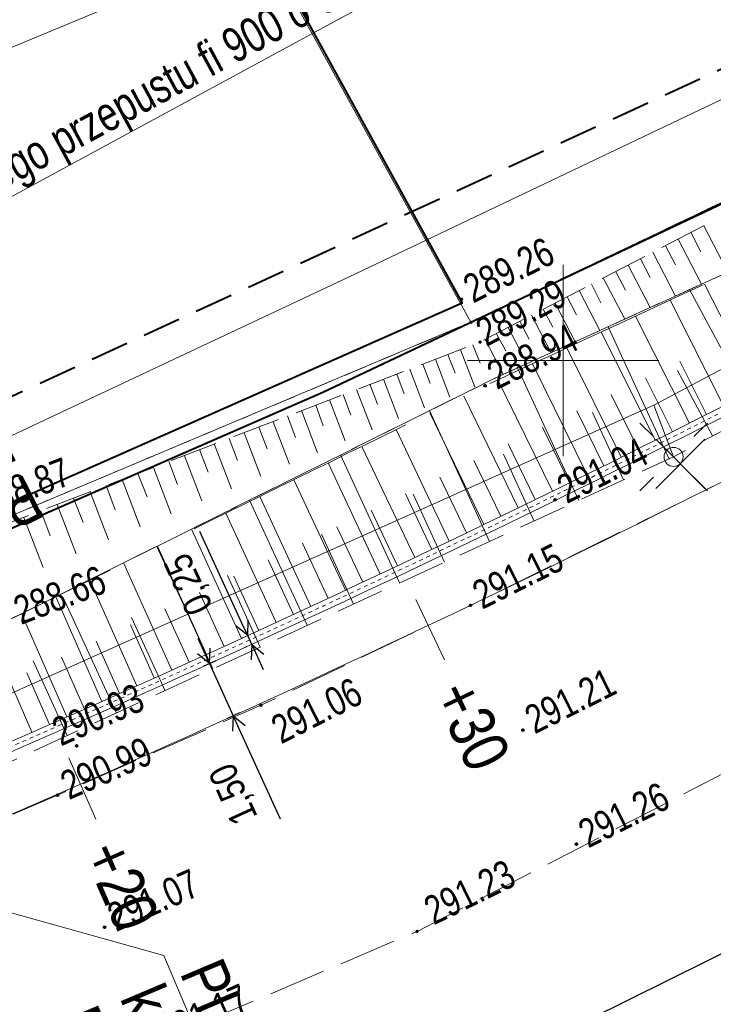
# Model space of a CAD drawing. Header units: metres. Extents: x 7437415 to 7437762, y 5556624 to 5556902.
# Tile 12 of 36: x 7437536 to 7437554, y 5556683 to 5556709. Entities that reach past the tile are written whole.
import ezdxf

# ---------------------------------------------------------------- set-up
doc = ezdxf.new("R2010")
doc.units = ezdxf.units.M
doc.header["$MEASUREMENT"] = 0
for name, pattern in [('0.5_0.5', [1.5, 0.5, -0.5, 0.5]), ('BUBZ01-500', [1.75, 1.25, -0.5]), ('DGN Style 3', [8.60601, 6.14715, -2.45886]), ('EGBU01-500', [1, 0.5, -0.5]), ('KTCR02-500', [1.5, 1, -0.5]), ('KTJZ01-500', [2, 1.5, -0.5])]:
    doc.linetypes.add(name, pattern=pattern)
doc.layers.get('0').update_dxf_attribs({"color": 250, "lineweight": 5})
for name, color, linetype, lineweight in [('203-Punkt załamania granicy działki nie stabilizowany', 7, 'Continuous', 5), ('ARCH_0', 7, 'Continuous', 13), ('BUBZ01', 250, 'Continuous', 5), ('BUIB02_01', 250, 'Continuous', 5), ('D_balustrada', 7, '0.5_0.5', 20), ('D_kilometraz', 7, 'Continuous', 13), ('D_kraweznik', 7, 'Continuous', 20), ('D_obrzeze', 7, 'Continuous', 20), ('D_opis trasy', 7, 'Continuous', 13), ('D_opisy', 7, 'Continuous', 13), ('D_pobocze', 7, 'Continuous', 13), ('D_skarpa', 7, 'DGN Style 3', 20), ('D_skarpa-symbol', 7, 'Continuous', 20), ('D_wymiary', 7, 'Continuous', 13), ('EGBD03', 250, 'Continuous', 5), ('EGBP04_03', 250, 'Continuous', 5), ('EGBU01', 250, 'Continuous', 5), ('KTJZ01', 250, 'Continuous', 5), ('KTKR01', 250, 'Continuous', 5), ('KTOK05_01', 250, 'Continuous', 5), ('latarnia na słupie lub maszcie (punkt)', 7, 'Continuous', 5), ('MPZP', 250, 'Continuous', 5), ('punkt wysokościowy sztuczny', 7, 'Continuous', 5), ('RTPW01', 250, 'Continuous', 5), ('RTPW02', 250, 'Continuous', 5), ('rzedne dla projektanta', 250, 'Continuous', 5), ('SUPE_01', 250, 'Continuous', 5), ('SUPG_01', 250, 'Continuous', 5), ('SUPT_01', 250, 'Continuous', 5), ('SUSM01', 250, 'Continuous', 5), ('SUSM04_01_E', 250, 'Continuous', 5), ('słup (punkt)', 7, 'Continuous', 5), ('Warstwa 3', 250, 'Continuous', 5)]:
    doc.layers.add(name, color=color, linetype=linetype, lineweight=lineweight)
doc.styles.add('ROMANS', font='arial.ttf', dxfattribs={"width": 0.8})
doc.styles.get("Standard").update_dxf_attribs({"font": 'txt.shx', "width": 0.75})
doc.styles.add('Style-Arial Narrow', font='ARIALN.TTF')
doc.linetypes.add('KTOK05_01-500', pattern='A,3.75,[13,dgnlstyle-rozp_2015.shx,S=0.002778,R=0,X=0,Y=0],3.75', length=7.5)
doc.dimstyles.new('1-500', dxfattribs={"dimscale": 10, "dimtxt": 0.2, "dimasz": 0.07, "dimexe": 0, "dimexo": 0, "dimgap": 0.05, "dimtad": 1, "dimdec": 1, "dimzin": 0, "dimtxsty": 'ROMANS', "dimblk": 'ARCHTICK', "dimcen": 0.1, "dimclrt": 256, "dimadec": 0, "dimazin": 0, "dimtfac": 0.666667, "dimtdec": 1, "dimtofl": 0, "dimtmove": 1, "dimatfit": 2, "dimfxl": 0, "dimtolj": 1, "dimtzin": 0, "dimarcsym": 0})

# ---------------------------------------------------------------- blocks, each defined once
blk = doc.blocks.new('203')
at = {"layer": '203-Punkt załamania granicy działki nie stabilizowany', "linetype": 'Continuous', "lineweight": 13}
h = blk.add_hatch(color=96, dxfattribs=at)
edge = h.paths.add_edge_path()
edge.add_arc((0, 0), 0.45, 0, 360)
blk = doc.blocks.new('PW02')
at = {"layer": 'punkt wysokościowy sztuczny', "linetype": 'Continuous', "lineweight": 13}
h = blk.add_hatch(color=0, dxfattribs=at)
edge = h.paths.add_edge_path()
edge.add_arc((0, 0), 0.45, 0, 360)
blk = doc.blocks.new('SM04')
at = {"layer": 'słup (punkt)', "color": 0, "linetype": 'Continuous', "lineweight": 13}
blk.add_circle((0, 0), 2.5, dxfattribs=at)
blk = doc.blocks.new('SM011')
at = {"layer": 'latarnia na słupie lub maszcie (punkt)', "color": 0, "linetype": 'Continuous', "lineweight": 13}
for p, q in [((-5.3, 5.31), (-8.83, 8.84)), ((5.31, 5.31), (8.84, 8.84)), ((-5.3, -5.3), (-8.83, -8.83)), ((5.31, -5.3), (8.84, -8.83))]:
    blk.add_line(p, q, dxfattribs=at)
blk = doc.blocks.new('wyci')
at = {"color": 1, "linetype": 'Continuous', "lineweight": 13, "flags": 128}
for points in [[(4544150.203, 5410499.556), (4544147.627, 5410502.133)], [(4544147.627, 5410499.556), (4544150.203, 5410502.133)]]:
    blk.add_lwpolyline(points, dxfattribs=at)
blk = doc.blocks.new('TerminatorOpen')
at = {"color": 0, "linetype": 'ByBlock', "lineweight": -2}
for q in [(-1, 0.5), (-1, 0), (-1, -0.5)]:
    blk.add_line((0, 0), q, dxfattribs=at)
blk = doc.blocks.new('*D51')
at = {"layer": 'D_wymiary', "color": 0, "lineweight": -2}
for p, q in [((7437540.604, 5556692.405), (7437540.455, 5556692.733)), ((7437540.919, 5556692.153), (7437540.589, 5556692.003)), ((7437540.753, 5556692.078), (7437541.374, 5556690.713)), ((7437541.54, 5556690.788), (7437541.211, 5556690.638)), ((7437541.524, 5556690.385), (7437542.601, 5556688.018))]:
    blk.add_line(p, q, dxfattribs=at)
at = {"layer": 'Defpoints', "color": 0}
for p in [(7437541.082, 5556692.228), (7437540.753, 5556692.078), (7437541.704, 5556690.863)]:
    blk.add_point(p, dxfattribs=at)
at = {"layer": 'D_wymiary', "color": 0, "lineweight": -2, "xscale": 0.36, "yscale": 0.36, "zscale": 0.36}
for p, rotation in [((7437540.753, 5556692.078), 294.4781551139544), ((7437541.374, 5556690.713), 114.4781551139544)]:
    blk.add_blockref('TerminatorOpen', p, dxfattribs=dict(at, rotation=rotation))
at = {"layer": 'D_wymiary', "insert": (7437541.425, 5556688.689), "char_height": 0.72, "attachment_point": 5, "rotation": 114.4782, "style": 'Style-Arial Narrow'}
blk.add_mtext('1,50', dxfattribs=at)
blk = doc.blocks.new('*D55')
at = {"layer": 'D_wymiary', "color": 0, "lineweight": -2}
for p, q in [((7437541.602, 5556693.136), (7437540.505, 5556695.531)), ((7437541.614, 5556692.745), (7437541.589, 5556692.734)), ((7437541.857, 5556692.581), (7437541.752, 5556692.809)), ((7437541.719, 5556692.518), (7437541.693, 5556692.506)), ((7437542.006, 5556692.254), (7437542.156, 5556691.927))]:
    blk.add_line(p, q, dxfattribs=at)
at = {"layer": 'Defpoints', "color": 0}
for p in [(7437541.778, 5556692.82), (7437541.857, 5556692.581), (7437541.882, 5556692.593)]:
    blk.add_point(p, dxfattribs=at)
at = {"layer": 'D_wymiary', "color": 0, "lineweight": -2, "xscale": 0.36, "yscale": 0.36, "zscale": 0.36}
for p, rotation in [((7437541.752, 5556692.809), 294.6227007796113), ((7437541.857, 5556692.581), 114.6227007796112)]:
    blk.add_blockref('TerminatorOpen', p, dxfattribs=dict(at, rotation=rotation))
at = {"layer": 'D_wymiary', "insert": (7437540.254, 5556694.174), "char_height": 0.72, "attachment_point": 5, "rotation": 114.6227, "style": 'Style-Arial Narrow'}
blk.add_mtext('0,25', dxfattribs=at)

msp = doc.modelspace()

# ---------------------------------------------------------------- linework, layer by layer
at = {"layer": 'BUBZ01', "color": 7, "linetype": 'BUBZ01-500', "lineweight": 13, "flags": 128}
msp.add_lwpolyline([(7437528.318, 5556692.995), (7437547.83, 5556700.48), (7437576.23, 5556715.25), (7437589.02, 5556721.32), (7437589.43, 5556720.35), (7437575.67, 5556713.15), (7437558.6, 5556704.26), (7437548.16, 5556699.51), (7437535.53, 5556693.23), (7437528.982, 5556691.059)], dxfattribs=at)
msp.add_lwpolyline([(7437524.04, 5556689.42), (7437535.53, 5556693.23), (7437548.16, 5556699.51), (7437558.6, 5556704.26), (7437575.67, 5556713.15), (7437589.43, 5556720.35), (7437590.07, 5556719.5), (7437590.16, 5556717.95), (7437574.86, 5556709.22), (7437552.89, 5556697.48), (7437530.34, 5556687.12), (7437524.27, 5556688.21), (7437524.04, 5556689.42)], close=True, dxfattribs=at)
at = {"layer": 'BUBZ01', "color": 7, "linetype": 'Continuous', "lineweight": 13, "flags": 128}
for points in [[(7437553.68, 5556703.52), (7437554.305, 5556702.306)], [(7437553.34, 5556703.35), (7437553.6, 5556702.84)], [(7437552.68, 5556703), (7437552.94, 5556702.5)], [(7437553.01, 5556703.17), (7437553.621, 5556701.995)], [(7437552.35, 5556702.83), (7437552.94, 5556701.685)], [(7437551.7, 5556702.49), (7437552.281, 5556701.385)], [(7437552.02, 5556702.66), (7437552.28, 5556702.17)], [(7437551.05, 5556702.16), (7437551.616, 5556701.083)], [(7437551.38, 5556702.32), (7437551.63, 5556701.84)], [(7437550.74, 5556701.99), (7437550.99, 5556701.51)], [(7437550.11, 5556701.66), (7437550.35, 5556701.19)], [(7437550.42, 5556701.83), (7437550.96, 5556700.784)], [(7437555.04, 5556698.63), (7437553.31, 5556701.853)], [(7437549.79, 5556701.5), (7437550.316, 5556700.491)], [(7437549.17, 5556701.18), (7437549.684, 5556700.204)], [(7437549.48, 5556701.34), (7437549.73, 5556700.87)], [(7437548.87, 5556701.02), (7437549.11, 5556700.56)], [(7437552.77, 5556697.42), (7437551.175, 5556700.882)], [(7437548.26, 5556700.7), (7437548.5, 5556700.25)], [(7437548.56, 5556700.86), (7437549.04, 5556699.95)], [(7437547.64, 5556700.41), (7437547.83, 5556699.93)], [(7437547.96, 5556700.55), (7437548.43, 5556699.64)], [(7437546.99, 5556700.16), (7437547.18, 5556699.67)], [(7437547.32, 5556700.28), (7437547.69, 5556699.31)], [(7437546.33, 5556699.9), (7437546.52, 5556699.4)], [(7437546.66, 5556700.03), (7437547.04, 5556699.04)], [(7437545.65, 5556699.64), (7437545.84, 5556699.13)], [(7437545.99, 5556699.77), (7437546.38, 5556698.76)], [(7437550.41, 5556696.34), (7437548.801, 5556699.829)], [(7437553.91, 5556698.03), (7437552.99, 5556699.74)], [(7437544.95, 5556699.38), (7437545.15, 5556698.86)], [(7437545.3, 5556699.51), (7437545.7, 5556698.48)], [(7437544.25, 5556699.11), (7437544.45, 5556698.57)], [(7437544.6, 5556699.24), (7437545.01, 5556698.19)], [(7437543.53, 5556698.83), (7437543.73, 5556698.29)], [(7437543.89, 5556698.97), (7437544.3, 5556697.9)], [(7437543.16, 5556698.69), (7437543.58, 5556697.59)], [(7437548.08, 5556695.27), (7437546.511, 5556698.69)], [(7437551.58, 5556696.88), (7437550.77, 5556698.64)], [(7437542.42, 5556698.4), (7437542.85, 5556697.29)], [(7437542.79, 5556698.55), (7437543, 5556697.99)], [(7437541.66, 5556698.11), (7437542.1, 5556696.97)], [(7437542.04, 5556698.26), (7437542.26, 5556697.69)], [(7437540.88, 5556697.82), (7437541.33, 5556696.65)], [(7437541.27, 5556697.96), (7437541.49, 5556697.39)], [(7437540.49, 5556697.67), (7437540.72, 5556697.08)], [(7437545.72, 5556694.19), (7437544.183, 5556697.533)], [(7437549.24, 5556695.8), (7437548.44, 5556697.55)], [(7437539.69, 5556697.36), (7437539.92, 5556696.76)], [(7437540.1, 5556697.51), (7437540.55, 5556696.33)], [(7437538.88, 5556697.05), (7437539.12, 5556696.44)], [(7437539.29, 5556697.2), (7437539.75, 5556695.99)], [(7437538.47, 5556696.89), (7437538.94, 5556695.65)], [(7437537.63, 5556696.57), (7437538.11, 5556695.31)], [(7437538.05, 5556696.73), (7437538.29, 5556696.1)], [(7437546.9, 5556694.73), (7437546.08, 5556696.51)], [(7437536.77, 5556696.24), (7437537.27, 5556694.95)], [(7437537.2, 5556696.4), (7437537.45, 5556695.77)], [(7437543.31, 5556693.08), (7437541.804, 5556696.349)], [(7437536.34, 5556696.07), (7437536.59, 5556695.42)], [(7437535.9, 5556695.9), (7437536.4, 5556694.59)], [(7437544.52, 5556693.63), (7437543.68, 5556695.46)], [(7437540.84, 5556691.94), (7437539.375, 5556695.142)], [(7437542.08, 5556692.51), (7437541.22, 5556694.38)], [(7437538.32, 5556690.78), (7437536.973, 5556693.709)], [(7437539.59, 5556691.37), (7437538.71, 5556693.28)], [(7437537.03, 5556690.2), (7437536.14, 5556692.15)]]:
    msp.add_lwpolyline(points, dxfattribs=at)
at = {"layer": 'BUIB02_01', "color": 212, "linetype": 'Continuous', "lineweight": 40, "flags": 128}
msp.add_lwpolyline([(7437471.018, 5556680.168), (7437490.105, 5556682.798), (7437506.941, 5556685.963), (7437514.516, 5556687.29), (7437530.92, 5556693.586), (7437543.72, 5556699.172), (7437579.76, 5556716.205), (7437631.582, 5556743.722), (7437615.039, 5556772.576)], dxfattribs=at)
at = {"layer": 'D_balustrada', "ltscale": 0.1, "flags": 128}
msp.add_lwpolyline([(7437521.91, 5556692.123), (7437522.557, 5556690.843, 0.394504), (7437530.729, 5556687.846), (7437532.348, 5556688.53, 0.023893), (7437562.343, 5556702.938), (7437591.013, 5556718.435)], format="xyb", dxfattribs=at)
at = {"layer": 'D_kilometraz', "flags": 128}
for points in [[(7437546.901, 5556692.173), (7437546.152, 5556693.755)], [(7437537.777, 5556688.012), (7437537.074, 5556689.614)]]:
    msp.add_lwpolyline(points, dxfattribs=at)
at = {"layer": 'D_kraweznik'}
msp.add_arc((7437396.683, 5557009.404), 350, 292.91854, 298.39337, dxfattribs=at)
at = {"layer": 'D_obrzeze'}
msp.add_arc((7437396.683, 5557009.404), 348.5, 292.91854, 298.39337, dxfattribs=at)
at = {"layer": 'D_opis trasy'}
msp.add_line((7437539.561, 5556684.449), (7437533.34, 5556686.184), dxfattribs=at)
at = {"layer": 'D_opis trasy', "flags": 128}
msp.add_lwpolyline([(7437539.561, 5556684.449), (7437542.79, 5556676.812)], dxfattribs=at)
at = {"layer": 'D_opisy', "flags": 128}
msp.add_lwpolyline([(7437551.662, 5556713.009), (7437527.957, 5556700.156), (7437524.29, 5556689.291)], dxfattribs=at)
at = {"layer": 'D_pobocze', "flags": 128}
msp.add_lwpolyline([(7437522.668, 5556690.9, 0.394504), (7437530.681, 5556687.961), (7437532.299, 5556688.645, 0.023893), (7437562.283, 5556703.048), (7437593.104, 5556719.708)], format="xyb", dxfattribs=at)
at = {"layer": 'D_skarpa', "flags": 128}
msp.add_lwpolyline([(7437524.288, 5556689.548), (7437524.714, 5556689.687), (7437525.28, 5556689.873), (7437525.75, 5556690.027), (7437526.151, 5556690.158), (7437526.498, 5556690.272), (7437526.804, 5556690.372), (7437527.078, 5556690.462), (7437527.326, 5556690.543), (7437527.555, 5556690.618), (7437527.767, 5556690.687), (7437527.965, 5556690.752), (7437528.153, 5556690.814), (7437528.333, 5556690.873), (7437528.506, 5556690.929), (7437528.675, 5556690.985), (7437528.84, 5556691.039), (7437529.003, 5556691.092), (7437529.165, 5556691.145), (7437529.354, 5556691.207), (7437529.831, 5556691.363), (7437530.308, 5556691.52), (7437530.785, 5556691.676), (7437531.258, 5556691.831), (7437531.728, 5556691.985), (7437532.198, 5556692.139), (7437532.668, 5556692.293), (7437533.138, 5556692.447), (7437533.609, 5556692.601), (7437534.079, 5556692.755), (7437534.55, 5556692.909), (7437535.021, 5556693.063), (7437535.492, 5556693.218), (7437535.937, 5556693.43), (7437536.38, 5556693.648), (7437536.823, 5556693.866), (7437537.266, 5556694.083), (7437537.709, 5556694.301), (7437538.152, 5556694.519), (7437538.595, 5556694.737), (7437539.038, 5556694.954), (7437539.48, 5556695.172), (7437539.923, 5556695.389), (7437540.366, 5556695.607), (7437540.808, 5556695.825), (7437541.251, 5556696.042), (7437541.693, 5556696.26), (7437542.136, 5556696.477), (7437542.579, 5556696.695), (7437543.021, 5556696.912), (7437543.463, 5556697.13), (7437543.906, 5556697.347), (7437544.348, 5556697.565), (7437544.791, 5556697.782), (7437545.233, 5556698), (7437545.675, 5556698.217), (7437546.118, 5556698.434), (7437546.56, 5556698.652), (7437547.002, 5556698.869), (7437547.445, 5556699.087), (7437547.887, 5556699.304), (7437548.334, 5556699.513), (7437548.781, 5556699.72), (7437549.229, 5556699.927), (7437549.676, 5556700.134), (7437550.124, 5556700.341), (7437550.571, 5556700.548), (7437551.019, 5556700.755), (7437551.467, 5556700.962), (7437551.914, 5556701.169), (7437552.362, 5556701.376), (7437552.81, 5556701.583), (7437553.258, 5556701.79), (7437553.706, 5556701.997), (7437554.154, 5556702.204), (7437554.602, 5556702.411), (7437555.05, 5556702.618), (7437555.498, 5556702.826), (7437555.946, 5556703.033), (7437556.394, 5556703.24), (7437556.843, 5556703.447), (7437557.291, 5556703.655), (7437557.739, 5556703.862), (7437558.188, 5556704.069), (7437558.636, 5556704.279), (7437559.073, 5556704.508), (7437559.51, 5556704.737), (7437559.947, 5556704.966), (7437560.384, 5556705.196), (7437560.821, 5556705.425), (7437561.262, 5556705.656), (7437561.705, 5556705.888), (7437562.147, 5556706.121), (7437562.59, 5556706.353), (7437563.033, 5556706.585), (7437563.476, 5556706.817), (7437563.919, 5556707.05), (7437564.362, 5556707.282), (7437564.804, 5556707.514), (7437565.247, 5556707.746), (7437565.69, 5556707.979), (7437566.133, 5556708.211), (7437566.576, 5556708.443), (7437567.019, 5556708.676), (7437567.461, 5556708.908), (7437567.904, 5556709.14), (7437568.347, 5556709.372), (7437568.79, 5556709.605), (7437569.233, 5556709.837), (7437569.676, 5556710.069), (7437570.121, 5556710.297), (7437570.565, 5556710.526), (7437571.01, 5556710.755), (7437571.455, 5556710.983), (7437571.9, 5556711.212), (7437572.344, 5556711.441), (7437572.789, 5556711.669), (7437573.234, 5556711.898), (7437573.679, 5556712.126), (7437574.124, 5556712.355), (7437574.568, 5556712.584), (7437575.013, 5556712.812), (7437575.458, 5556713.041), (7437575.908, 5556713.259), (7437576.364, 5556713.468), (7437576.82, 5556713.676), (7437577.275, 5556713.885), (7437577.731, 5556714.094), (7437578.186, 5556714.302), (7437578.642, 5556714.511), (7437579.097, 5556714.72), (7437579.553, 5556714.928), (7437580.009, 5556715.137), (7437580.463, 5556715.349), (7437580.897, 5556715.596), (7437581.331, 5556715.844), (7437581.766, 5556716.092), (7437582.2, 5556716.34), (7437582.635, 5556716.588), (7437583.069, 5556716.836), (7437583.504, 5556717.083), (7437583.938, 5556717.331), (7437584.372, 5556717.579), (7437584.807, 5556717.827), (7437585.241, 5556718.075), (7437585.676, 5556718.322), (7437586.11, 5556718.57), (7437586.544, 5556718.818), (7437586.979, 5556719.066), (7437587.413, 5556719.314), (7437587.848, 5556719.562), (7437588.282, 5556719.809), (7437588.716, 5556720.057), (7437589.151, 5556720.305), (7437589.223, 5556720.346)], dxfattribs=at)
at = {"layer": 'D_skarpa-symbol', "flags": 128}
for points in [[(7437555.09, 5556699.267), (7437553.697, 5556701.993)], [(7437554.198, 5556698.815), (7437552.797, 5556701.577)], [(7437553.306, 5556698.363), (7437551.896, 5556701.16)], [(7437552.412, 5556697.915), (7437550.997, 5556700.745)], [(7437551.517, 5556697.469), (7437550.095, 5556700.327)], [(7437550.621, 5556697.026), (7437549.198, 5556699.912)], [(7437553.752, 5556698.589), (7437553.05, 5556699.979)], [(7437549.723, 5556696.585), (7437548.295, 5556699.495)], [(7437552.859, 5556698.138), (7437552.154, 5556699.546)], [(7437551.965, 5556697.692), (7437551.256, 5556699.114)], [(7437548.824, 5556696.147), (7437547.406, 5556699.067)], [(7437547.924, 5556695.711), (7437546.517, 5556698.63)], [(7437551.069, 5556697.246), (7437550.359, 5556698.684)], [(7437547.023, 5556695.278), (7437545.632, 5556698.196)], [(7437550.172, 5556696.805), (7437549.46, 5556698.255)], [(7437549.274, 5556696.365), (7437548.562, 5556697.826)], [(7437546.12, 5556694.848), (7437544.738, 5556697.756)], [(7437545.216, 5556694.42), (7437543.853, 5556697.321)], [(7437548.374, 5556695.929), (7437547.668, 5556697.389)], [(7437544.311, 5556693.995), (7437542.96, 5556696.882)], [(7437547.474, 5556695.493), (7437546.774, 5556696.953)], [(7437546.571, 5556695.063), (7437545.877, 5556696.519)], [(7437543.405, 5556693.572), (7437542.073, 5556696.446)], [(7437542.497, 5556693.152), (7437541.181, 5556696.008)], [(7437545.669, 5556694.633), (7437544.982, 5556696.086)], [(7437541.589, 5556692.734), (7437540.293, 5556695.571)], [(7437544.763, 5556694.207), (7437544.084, 5556695.654)], [(7437543.858, 5556693.783), (7437543.187, 5556695.223)], [(7437540.678, 5556692.32), (7437539.401, 5556695.133)], [(7437539.768, 5556691.907), (7437538.513, 5556694.696)], [(7437542.951, 5556693.362), (7437542.288, 5556694.794)], [(7437538.855, 5556691.499), (7437537.621, 5556694.258)], [(7437542.043, 5556692.943), (7437541.389, 5556694.366)], [(7437541.133, 5556692.527), (7437540.49, 5556693.939)], [(7437537.942, 5556691.091), (7437536.731, 5556693.821)], [(7437540.223, 5556692.113), (7437539.589, 5556693.513)], [(7437537.027, 5556690.687), (7437535.84, 5556693.384)], [(7437536.112, 5556690.284), (7437534.913, 5556693.028)], [(7437539.311, 5556691.703), (7437538.689, 5556693.09)], [(7437538.399, 5556691.294), (7437537.786, 5556692.666)], [(7437537.484, 5556690.889), (7437536.885, 5556692.245)], [(7437536.569, 5556690.486), (7437535.976, 5556691.834)]]:
    msp.add_lwpolyline(points, dxfattribs=at)
at = {"layer": 'EGBD03', "color": 96, "linetype": 'Continuous', "lineweight": 13, "flags": 128}
for points in [[(7437532.098, 5556729.132), (7437547.59, 5556701)], [(7437574.98, 5556714.07), (7437547.59, 5556701)], [(7437527.7, 5556692.63), (7437547.59, 5556701)]]:
    msp.add_lwpolyline(points, dxfattribs=at)
at = {"layer": 'EGBU01', "color": 96, "linetype": 'EGBU01-500', "lineweight": 13, "flags": 128}
for points in [[(7437548.13, 5556701.26), (7437574.98, 5556714.07)], [(7437574.98, 5556714.07), (7437548.13, 5556701.26)], [(7437547.59, 5556701), (7437548.13, 5556701.26)], [(7437548.13, 5556701.26), (7437547.59, 5556701)], [(7437527.7, 5556692.63), (7437547.59, 5556701)], [(7437547.59, 5556701), (7437527.7, 5556692.63)]]:
    msp.add_lwpolyline(points, dxfattribs=at)
at = {"layer": 'KTJZ01', "color": 7, "linetype": 'KTJZ01-500', "lineweight": 13, "flags": 128}
msp.add_lwpolyline([(7437487.24, 5556665.88), (7437500.01, 5556668.65), (7437509.93, 5556671.34), (7437514.81, 5556672.66), (7437528.54, 5556677.57), (7437546.18, 5556685.08), (7437562.31, 5556693.39), (7437575.78, 5556700.17), (7437584.6, 5556705.2), (7437599.33, 5556712.79), (7437607.41, 5556717.03), (7437624.22, 5556725.75), (7437636.91, 5556731.79), (7437639.91, 5556733.3), (7437648.13, 5556737.1), (7437664.08, 5556744.94), (7437674.41, 5556750.47), (7437695.47, 5556762.01), (7437726.23, 5556778.98), (7437745.592, 5556790.579), (7437740.524, 5556799.89), (7437726.071, 5556794.065), (7437721.424, 5556793.261), (7437718.653, 5556793.684), (7437716.454, 5556794.853), (7437714.78, 5556796.65), (7437713.44, 5556798.18), (7437704.05, 5556814.76), (7437696.46, 5556806.77), (7437698.53, 5556806.84), (7437700.74, 5556806.26), (7437702.79, 5556804.94), (7437704.06, 5556803.16), (7437709.44, 5556793.77), (7437711.44, 5556790.12), (7437712.13, 5556787.63), (7437712.21, 5556785.35), (7437711.59, 5556783.66), (7437709.87, 5556781.76), (7437701.28, 5556777.09), (7437699.42, 5556776.48), (7437697.78, 5556776.19), (7437695.76, 5556776.41), (7437693.65, 5556777.51), (7437692.09, 5556778.89), (7437690.49, 5556781.22), (7437685.25, 5556778.28), (7437686.1, 5556775.03), (7437686.085, 5556773.72), (7437685.81, 5556772.51), (7437685.3, 5556771.32), (7437684.475, 5556769.98), (7437683.43, 5556768.68), (7437682.12, 5556767.23), (7437680.52, 5556765.9), (7437679.609, 5556765.424), (7437667.4, 5556758.73), (7437656.58, 5556752.94), (7437646.03, 5556747.24), (7437635.04, 5556741.31), (7437625.46, 5556735.97), (7437617.31, 5556731.03), (7437610.73, 5556727.32), (7437599.83, 5556721.28), (7437592.56, 5556717.41), (7437581.48, 5556711.39), (7437572.19, 5556706.38), (7437570.63, 5556705.57), (7437559.43, 5556699.57), (7437555.27, 5556697.37), (7437547.58, 5556693.6), (7437542.1, 5556690.99), (7437536.78, 5556688.64), (7437527.13, 5556684.56), (7437524.75, 5556685.69), (7437522.99, 5556687.15), (7437521.44, 5556689.45), (7437520.46, 5556691.39), (7437515.43, 5556689.51), (7437516.09, 5556686.202), (7437515.98, 5556684.5), (7437514.73, 5556681.38), (7437513.55, 5556680.28), (7437512.1, 5556679.32), (7437507.87, 5556678.13), (7437498.81, 5556675.82), (7437492.9, 5556674.29)], dxfattribs=at)
at = {"layer": 'KTKR01', "color": 7, "linetype": 'Continuous', "lineweight": 30, "flags": 128}
msp.add_lwpolyline([(7437509.93, 5556671.34), (7437513.74, 5556672.37), (7437516.19, 5556672.93), (7437525.36, 5556674.85), (7437534.27, 5556677.12), (7437543.86, 5556679.82), (7437547.6, 5556681.25), (7437562.05, 5556688.41), (7437564.55, 5556690.07), (7437567.61, 5556692.67), (7437574.17, 5556698.83), (7437574.91, 5556699.49), (7437575.69, 5556700.12)], dxfattribs=at)
at = {"layer": 'KTOK05_01', "color": 7, "linetype": 'KTOK05_01-500', "lineweight": 40, "flags": 128}
msp.add_lwpolyline([(7437532.153, 5556729.161), (7437547.36, 5556701.5), (7437527.72, 5556692.81), (7437525.62, 5556692.53), (7437523.63, 5556693.08), (7437521.96, 5556694.22), (7437517.2, 5556703.54), (7437514.83, 5556707.82), (7437509.814, 5556717.461)], dxfattribs=at)
at = {"layer": 'MPZP', "color": 212, "linetype": 'KTCR02-500', "lineweight": 40, "flags": 128}
msp.add_lwpolyline([(7437738.295, 5556803.984), (7437715.191, 5556791.784), (7437661.349, 5556763.226), (7437574.511, 5556717.006), (7437530.05, 5556696.506), (7437525.798, 5556698.029), (7437514.19, 5556719.761)], dxfattribs=at)
at = {"layer": 'rzedne dla projektanta', "color": 7, "linetype": 'Continuous', "lineweight": 40}
for centre in [(7437547.34, 5556701.6), (7437547.96, 5556699.34), (7437549.79, 5556696.36), (7437547.58, 5556693.6), (7437548.95, 5556690.34), (7437537.28, 5556689.93), (7437536.78, 5556688.64), (7437550.35, 5556687.36), (7437538.01, 5556685.19)]:
    msp.add_circle(centre, 0.0225, dxfattribs=at)
at = {"layer": 'SUPE_01', "color": 1, "linetype": 'Continuous', "lineweight": 13}
msp.add_line((7437552.37, 5556698.835), (7437552.89, 5556697.48), dxfattribs=at)
at = {"layer": 'SUPE_01', "color": 1, "linetype": 'Continuous', "lineweight": 13, "flags": 128}
msp.add_lwpolyline([(7437601.635, 5556725.162), (7437600.216, 5556724.388), (7437574.398, 5556710.521), (7437552.37, 5556698.835), (7437529.759, 5556688.702), (7437521.807, 5556691.71), (7437513.451, 5556689.173), (7437513.22, 5556690)], dxfattribs=at)
at = {"layer": 'SUPG_01', "color": 52, "linetype": 'Continuous', "lineweight": 13, "flags": 128}
msp.add_lwpolyline([(7437505.33, 5556697.53), (7437509.719, 5556697.926), (7437522.113, 5556702.608), (7437540.72, 5556710.32), (7437572.53, 5556724.178), (7437601.779, 5556739.923), (7437624.775, 5556752.295)], dxfattribs=at)
at = {"layer": 'SUPT_01', "color": 30, "linetype": 'Continuous', "lineweight": 13, "flags": 128}
msp.add_lwpolyline([(7437624.834, 5556744.449), (7437603.973, 5556732.899), (7437579.114, 5556719.1), (7437574.314, 5556716.425), (7437544.39, 5556702.175), (7437531.441, 5556696.093), (7437491.469, 5556686.466), (7437485.362, 5556685.024)], dxfattribs=at)
at = {"layer": 'Warstwa 3', "color": 7, "linetype": 'Continuous', "lineweight": 0}
for p, q in [((7437550, 5556702.5), (7437550, 5556697.5)), ((7437547.5, 5556700), (7437552.5, 5556700))]:
    msp.add_line(p, q, dxfattribs=at)

# ---------------------------------------------------------------- block references
at = {"layer": 'ARCH_0', "lineweight": 30, "xscale": 0.5, "yscale": 0.5, "zscale": 0.5}
msp.add_blockref('wyci', (5165478.608, 2851446.879), dxfattribs=at)
at = {"layer": 'EGBP04_03', "color": 96, "linetype": 'Continuous', "lineweight": 13, "xscale": 0.1, "yscale": 0.1, "zscale": 0.1}
msp.add_blockref('203', (7437547.59, 5556701), dxfattribs=at)
at = {"layer": 'RTPW02', "color": 7, "linetype": 'Continuous', "lineweight": 13, "xscale": 0.1, "yscale": 0.1, "zscale": 0.1}
for p in [(7437547.83, 5556700.48), (7437542.1, 5556690.99), (7437546.18, 5556685.08)]:
    msp.add_blockref('PW02', p, dxfattribs=at)
at = {"layer": 'SUSM01', "color": 7, "linetype": 'Continuous', "lineweight": 13, "xscale": 0.1, "yscale": 0.1, "zscale": 0.1}
msp.add_blockref('SM011', (7437552.89, 5556697.48), dxfattribs=at)
at = {"layer": 'SUSM04_01_E', "color": 7, "linetype": 'Continuous', "lineweight": 13, "xscale": 0.1, "yscale": 0.1, "zscale": 0.1}
msp.add_blockref('SM04', (7437552.89, 5556697.48), dxfattribs=at)

# ---------------------------------------------------------------- texts
at = {"layer": 'D_kilometraz', "char_height": 1.2, "attachment_point": 4, "line_spacing_factor": 1.6, "style": 'Style-Arial Narrow'}
for s, insert, rotation in [('+30', (7437547.115, 5556691.522), 295.339), ('+20', (7437537.978, 5556687.354), 293.7019)]:
    msp.add_mtext(s, dxfattribs=dict(at, insert=insert, rotation=rotation))
at = {"layer": 'D_opis trasy', "char_height": 1.2, "style": 'Style-Arial Narrow'}
for s, insert, attachment_point, rotation, line_spacing_factor in [('R=-8.00m', (7437529.424, 5556696.777), 6, 206.8008, 0.35), ('PL\\Pkm 0+001.43', (7437535.849, 5556697.272), 4, 206.8008, 0.85), ('R=-350.00m', (7437540.197, 5556676.008), 6, 292.9185, 0.35), ('PL\\Pkm 0+015.21', (7437539.726, 5556683.905), 4, 292.9185, 0.85)]:
    msp.add_mtext(s, dxfattribs=dict(at, insert=insert, attachment_point=attachment_point, rotation=rotation, line_spacing_factor=line_spacing_factor))
at = {"layer": 'D_opisy', "char_height": 0.9, "attachment_point": 1, "rotation": 28.4667}
for s, insert in [('\\fArial|b0|i0|c238238|p39;Obniżenie krawężnika do 2cm na ostatnim 4 metrowym odcinku istniejącego chodnika\\Poraz wyprofilowanie rampy zejściowej z wysokości 12cm do 2cm krawężnika o długości min. 3m  \\Pwraz z przebrukowaniem chodnika', (7437517.251, 5556702.21)), ('\\fArial|b0|i0|c238238|p39;Wydłużenie istniejącego przepustu fi 900 o 0.5m', (7437527.342, 5556701.141))]:
    msp.add_mtext(s, dxfattribs=dict(at, insert=insert))
at = {"layer": 'RTPW01', "color": 7, "linetype": 'Continuous', "lineweight": 13, "char_height": 0.75, "attachment_point": 7, "line_spacing_factor": 0.6}
for s, insert, rotation in [('\\FWORKING_1250;\\H1x;\\W0.8;289.29', (7437547.997, 5556700.339), 27.923), ('\\FWORKING_1250;\\H1x;\\W0.8;291.06', (7437542.633, 5556689.957), 26.798), ('\\FWORKING_1250;\\H1x;\\W0.8;291.23', (7437546.62, 5556685.225), 26.025)]:
    msp.add_mtext(s, dxfattribs=dict(at, insert=insert, rotation=rotation))
at = {"layer": 'rzedne dla projektanta', "color": 7, "linetype": 'Continuous', "lineweight": 0, "char_height": 0.75, "attachment_point": 7, "line_spacing_factor": 0.6}
for s, insert, rotation in [('\\FWORKING_1250;\\H1x;\\W0.8; 289.26', (7437547.451, 5556701.376), 26.4584), ('\\FWORKING_1250;\\H1x;\\W0.8; 288.94', (7437548.071, 5556699.116), 26.4584), ('\\FWORKING_1250;\\H1x;\\W0.8; 291.04', (7437549.901, 5556696.136), 26.4584), ('\\FWORKING_1250;\\H1x;\\W0.8; 288.87', (7437534.691, 5556695.819), 20.8934), ('\\FWORKING_1250;\\H1x;\\W0.8; 291.15', (7437547.691, 5556693.376), 26.4584), ('\\FWORKING_1250;\\H1x;\\W0.8; 288.66', (7437535.619, 5556692.996), 20.8934), ('\\FWORKING_1250;\\H1x;\\W0.8; 291.21', (7437549.061, 5556690.116), 26.4584), ('\\FWORKING_1250;\\H1x;\\W0.8; 290.93', (7437536.666, 5556689.811), 23.7347), ('\\FWORKING_1250;\\H1x;\\W0.8; 290.99', (7437536.881, 5556688.411), 23.7347), ('\\FWORKING_1250;\\H1x;\\W0.8; 291.26', (7437550.461, 5556687.136), 26.4584), ('\\FWORKING_1250;\\H1x;\\W0.8; 291.07', (7437538.111, 5556684.961), 23.7347), ('\\FWORKING_1250;\\H1x;\\W0.8; 291.17', (7437539.411, 5556681.961), 23.7347)]:
    msp.add_mtext(s, dxfattribs=dict(at, insert=insert, rotation=rotation))

# ---------------------------------------------------------------- dimensions: what is measured, and where the dimension line sits
at = {"layer": 'D_wymiary'}
for base, p1, p2, angle, picture, middle in [((7437541.857, 5556692.581), (7437541.778, 5556692.82), (7437541.882, 5556692.593), 294.6227, '*D55', (7437540.975, 5556694.505)), ((7437540.753, 5556692.078), (7437541.704, 5556690.863), (7437541.082, 5556692.228), 114.4782, '*D51', (7437542.146, 5556689.017))]:
    dim = msp.add_linear_dim(base=base, p1=p1, p2=p2, angle=angle, dimstyle='1-500', override={"dimscale": 1, "dimtxt": 0.72, "dimasz": 0.36, "dimexe": 0.18, "dimexo": 0.18, "dimgap": 0.36, "dimdec": 2, "dimzin": 3, "dimtxsty": 'Style-Arial Narrow', "dimblk": 'TerminatorOpen', "dimcen": 0.36, "dimtdec": 2, "dimtofl": 1, "dimtmove": 0, "dimatfit": 1, "dimfrac": 2, "dimtolj": 0, "dimtzin": 3}, dxfattribs=at)
    dim.commit()
    dim.dimension.update_dxf_attribs({"geometry": picture, "text_midpoint": middle, "dimtype": 160})

doc.saveas('drawing.dxf')
